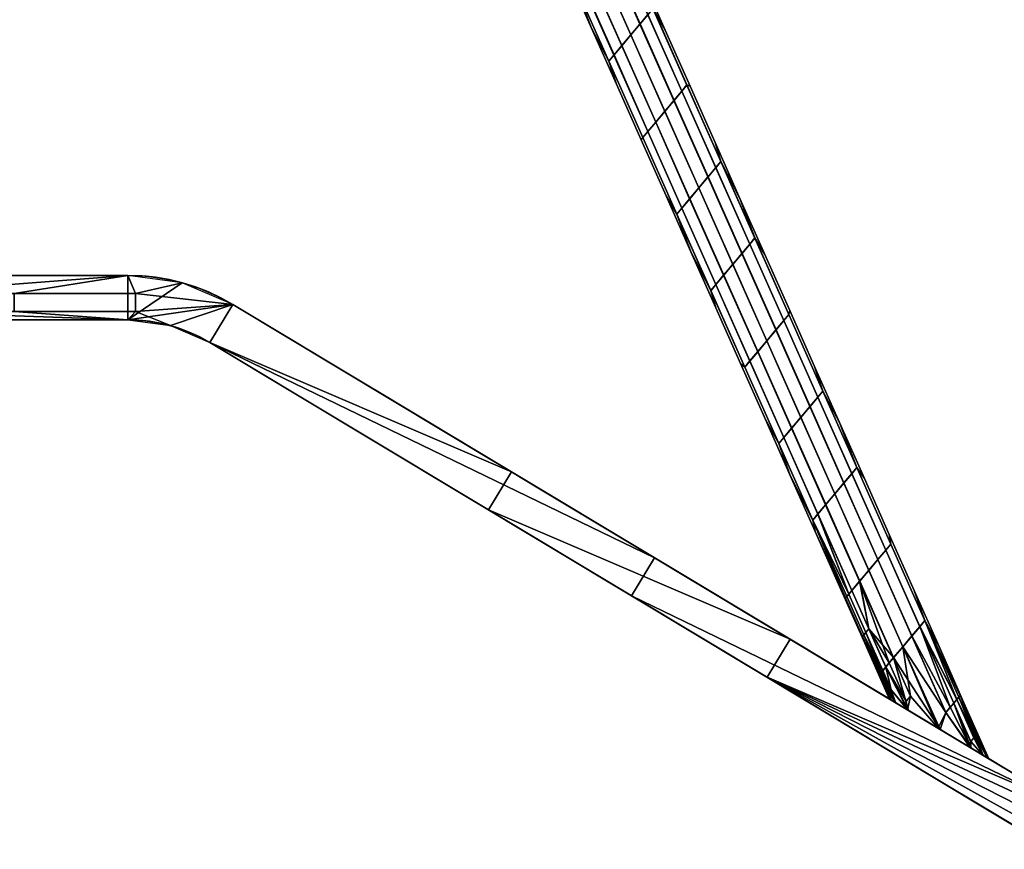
# Model space of a CAD drawing. Header units: centimetres. Extents: x 118 to 897, y -231 to 654.
# Tile 242 of 256: x 688 to 821, y -190 to -78. Entities that reach past the tile are written whole.
import ezdxf

# ---------------------------------------------------------------- set-up
doc = ezdxf.new("R2010")
doc.units = ezdxf.units.CM
doc.header["$MEASUREMENT"] = 0
doc.layers.add('Ben', color=254, linetype='Continuous')
doc.layers.add('IGES level 3', color=254, linetype='Continuous', true_color=0xcad1ee)

# ---------------------------------------------------------------- blocks, each defined once
blk = doc.blocks.new('A$C30CE010A')
at = {"layer": 'IGES level 3'}
mesh = blk.add_polyface(dxfattribs=at)
corners = [(-134.27, 103.32, 844.53), (-77.29, 103.32, 810.29), (-20.31, 103.32, 776.05), (-14.98, 103.32, 773.76), (-9.24, 103.32, 772.98), (88.5, 103.32, 772.98), (186.24, 103.32, 772.98), (283.97, 103.32, 772.98), (381.71, 103.32, 772.98), (387.46, 103.32, 773.76), (392.78, 103.32, 776.05), (449.76, 103.32, 810.29), (506.74, 103.32, 844.53), (509.83, 103.32, 839.38), (452.85, 103.32, 805.15), (395.87, 103.32, 770.91), (389.06, 103.32, 767.98), (381.71, 103.32, 766.98), (283.97, 103.32, 766.98), (186.24, 103.32, 766.98), (88.5, 103.32, 766.98), (-9.24, 103.32, 766.98), (-16.59, 103.32, 767.98), (-23.4, 103.32, 770.91), (-80.38, 103.32, 805.15), (-137.36, 103.32, 839.38), (-10.25, 103.32, 771.86), (22.5, 103.32, 771.86), (6.12, 103.32, 771.86), (382.72, 103.32, 771.86), (349.97, 103.32, 771.86), (366.35, 103.32, 771.86), (382.72, 103.32, 769.42), (349.97, 103.32, 769.42), (366.35, 103.32, 769.42), (22.5, 103.32, 769.42), (-10.25, 103.32, 769.42), (6.12, 103.32, 769.42)]
mesh.append_faces([[corners[k] for k in face] for face in [(27, 35, 37, 28), (28, 37, 36, 26), (29, 32, 34, 31), (31, 34, 33, 30), (21, 22, 36, 36), (23, 36, 22, 22), (35, 21, 37, 37), (36, 37, 21, 21), (3, 26, 23, 23), (27, 28, 4, 4), (5, 20, 35, 35), (28, 26, 4, 4), (23, 26, 36, 36), (20, 21, 35, 35), (33, 18, 7, 7), (16, 17, 32, 32), (17, 18, 33, 33), (19, 20, 5, 6), (33, 7, 30, 30), (15, 32, 29, 29), (16, 32, 15, 15), (17, 34, 32, 32), (17, 33, 34, 34), (18, 19, 6, 7), (35, 27, 5, 5), (27, 4, 5, 5), (26, 3, 4, 4), (1, 25, 0, 0), (23, 24, 2, 2), (25, 1, 24, 24), (24, 1, 2, 2), (2, 3, 23, 23), (8, 31, 30, 30), (9, 29, 8, 8), (31, 8, 29, 29), (15, 29, 9, 9), (7, 8, 30, 30), (14, 11, 13, 13), (12, 13, 11, 11), (10, 11, 14, 14), (15, 10, 14, 14), (15, 9, 10, 10)]])
mesh = blk.add_polyface(dxfattribs=at)
corners = [(-9.24, 68.32, 766.98), (-9.24, 103.32, 766.98), (186.24, 68.32, 766.98), (186.24, 103.32, 766.98), (381.71, 68.32, 766.98), (381.71, 103.32, 766.98)]
mesh.append_faces([[corners[k] for k in face] for face in [(3, 1, 0, 2), (5, 3, 2, 4)]])
mesh = blk.add_polyface(dxfattribs=at)
corners = [(-9.24, 68.32, 772.98), (-9.24, 103.32, 772.98), (186.24, 68.32, 772.98), (186.24, 103.32, 772.98), (381.71, 68.32, 772.98), (381.71, 103.32, 772.98)]
mesh.append_faces([[corners[k] for k in face] for face in [(3, 1, 0, 2), (5, 3, 2, 4)]])
mesh = blk.add_polyface(dxfattribs=at)
corners = [(381.71, 103.32, 766.98), (395.87, 103.32, 770.91), (383.59, 94.57, 767.05), (385.44, 94.57, 767.24), (387.28, 94.57, 767.55), (389.08, 94.57, 767.99), (390.85, 94.57, 768.55), (392.58, 94.57, 769.22), (394.25, 94.57, 770.01), (383.59, 85.82, 767.05), (385.44, 85.82, 767.24), (387.28, 85.82, 767.55), (389.08, 85.82, 767.99), (390.85, 85.82, 768.55), (392.58, 85.82, 769.22), (394.25, 85.82, 770.01), (383.59, 77.07, 767.05), (385.44, 77.07, 767.24), (387.28, 77.07, 767.55), (389.08, 77.07, 767.99), (390.85, 77.07, 768.55), (392.58, 77.07, 769.22), (394.25, 77.07, 770.01), (381.71, 68.32, 766.98), (395.87, 68.32, 770.91), (395.87, 74.16, 770.91), (395.87, 79.99, 770.91), (395.87, 85.82, 770.91), (395.87, 91.66, 770.91), (395.87, 97.49, 770.91), (393.69, 103.32, 769.73), (391.42, 103.32, 768.75), (389.06, 103.32, 767.98), (386.64, 103.32, 767.43), (384.19, 103.32, 767.09), (381.71, 97.49, 766.98), (381.71, 91.66, 766.98), (381.71, 85.82, 766.98), (381.71, 79.99, 766.98), (381.71, 74.16, 766.98), (384.19, 68.32, 767.09), (386.64, 68.32, 767.43), (389.06, 68.32, 767.98), (391.42, 68.32, 768.75), (393.69, 68.32, 769.73)]
mesh.append_faces([[corners[k] for k in face] for face in [(10, 3, 2, 9), (11, 4, 3, 10), (12, 5, 4, 11), (13, 6, 5, 12), (14, 7, 6, 13), (15, 8, 7, 14), (17, 10, 9, 16), (18, 11, 10, 17), (19, 12, 11, 18), (20, 13, 12, 19), (21, 14, 13, 20), (22, 15, 14, 21), (34, 0, 35, 35), (33, 34, 2, 3), (32, 33, 4, 5), (35, 2, 34, 34), (9, 2, 36, 37), (33, 3, 4, 4), (35, 36, 2, 2), (30, 31, 6, 7), (5, 6, 31, 32), (29, 1, 8, 8), (1, 30, 8, 8), (27, 28, 8, 15), (29, 8, 28, 28), (30, 7, 8, 8), (16, 9, 37, 38), (40, 17, 16, 16), (41, 18, 17, 17), (16, 38, 39, 39), (40, 39, 23, 23), (40, 41, 17, 17), (41, 42, 19, 18), (40, 16, 39, 39), (20, 19, 42, 43), (15, 22, 26, 27), (21, 20, 43, 43), (21, 44, 22, 22), (25, 22, 24, 24), (44, 24, 22, 22), (26, 22, 25, 25), (43, 44, 21, 21)]])
mesh = blk.add_polyface(dxfattribs=at)
corners = [(381.71, 103.32, 772.98), (392.78, 103.32, 776.05), (383.18, 96.32, 773.03), (384.63, 96.32, 773.18), (386.06, 96.32, 773.43), (387.47, 96.32, 773.77), (388.85, 96.32, 774.2), (390.2, 96.32, 774.73), (391.52, 96.32, 775.35), (383.18, 89.32, 773.03), (384.63, 89.32, 773.18), (386.06, 89.32, 773.43), (387.47, 89.32, 773.77), (388.85, 89.32, 774.2), (390.2, 89.32, 774.73), (391.52, 89.32, 775.35), (383.18, 82.32, 773.03), (384.63, 82.32, 773.18), (386.06, 82.32, 773.43), (387.47, 82.32, 773.77), (388.85, 82.32, 774.2), (390.2, 82.32, 774.73), (391.52, 82.32, 775.35), (383.18, 75.32, 773.03), (384.63, 75.32, 773.18), (386.06, 75.32, 773.43), (387.47, 75.32, 773.77), (388.85, 75.32, 774.2), (390.2, 75.32, 774.73), (391.52, 75.32, 775.35), (381.71, 68.32, 772.98), (384.03, 68.32, 773.11), (386.33, 68.32, 773.48), (388.57, 68.32, 774.11), (390.73, 68.32, 774.97), (392.78, 68.32, 776.05), (392.78, 73.32, 776.05), (392.78, 78.32, 776.05), (392.78, 83.32, 776.05), (392.78, 88.32, 776.05), (392.78, 93.32, 776.05), (392.78, 98.32, 776.05), (390.73, 103.32, 774.97), (388.57, 103.32, 774.11), (386.33, 103.32, 773.48), (384.03, 103.32, 773.11), (381.71, 98.32, 772.98), (381.71, 93.32, 772.98), (381.71, 88.32, 772.98), (381.71, 83.32, 772.98), (381.71, 78.32, 772.98), (381.71, 73.32, 772.98)]
mesh.append_faces([[corners[k] for k in face] for face in [(10, 3, 2, 9), (11, 4, 3, 10), (12, 5, 4, 11), (13, 6, 5, 12), (14, 7, 6, 13), (15, 8, 7, 14), (17, 10, 9, 16), (18, 11, 10, 17), (19, 12, 11, 18), (20, 13, 12, 19), (21, 14, 13, 20), (22, 15, 14, 21), (24, 17, 16, 23), (25, 18, 17, 24), (26, 19, 18, 25), (27, 20, 19, 26), (28, 21, 20, 27), (29, 22, 21, 28), (2, 0, 46, 46), (44, 45, 3, 4), (0, 2, 45, 45), (2, 3, 45, 45), (2, 46, 47, 47), (9, 47, 48, 48), (47, 9, 2, 2), (5, 44, 4, 4), (42, 43, 6, 7), (44, 5, 43, 43), (41, 1, 8, 8), (1, 42, 8, 8), (5, 6, 43, 43), (42, 7, 8, 8), (39, 40, 15, 15), (8, 15, 40, 40), (38, 39, 15, 22), (41, 8, 40, 40), (48, 49, 16, 9), (16, 49, 50, 50), (50, 23, 16, 16), (31, 24, 23, 23), (23, 50, 51, 51), (23, 30, 31, 31), (25, 24, 31, 32), (26, 25, 32, 32), (30, 23, 51, 51), (33, 27, 26, 26), (37, 38, 22, 22), (22, 29, 37, 37), (33, 34, 28, 27), (29, 28, 34, 34), (36, 29, 35, 35), (34, 35, 29, 29), (37, 29, 36, 36), (33, 26, 32, 32)]])
mesh = blk.add_polyface(dxfattribs=at)
corners = [(506.74, 103.32, 844.53), (392.78, 68.32, 776.05), (392.78, 103.32, 776.05), (449.76, 103.32, 810.29), (506.74, 100.36, 844.53), (504.95, 94.82, 843.45), (503.87, 89.04, 842.8), (503.5, 83.13, 842.58), (503.85, 77.4, 842.79), (504.87, 71.78, 843.4), (505.72, 68.32, 843.91), (449.25, 68.32, 809.98), (449.76, 85.82, 810.29), (449.76, 94.57, 810.29), (478.25, 85.82, 827.41), (478.25, 94.57, 827.41), (478.25, 98.95, 827.41), (492.5, 94.57, 835.97), (492.5, 98.95, 835.97), (492.5, 101.14, 835.97), (499.62, 98.95, 840.25), (499.62, 101.14, 840.25), (478.25, 90.2, 827.41), (492.5, 85.82, 835.97), (492.5, 90.2, 835.97), (449.76, 77.07, 810.29), (478.25, 77.07, 827.41), (478.25, 81.45, 827.41), (492.5, 77.07, 835.97), (492.5, 81.45, 835.97), (478.25, 72.7, 827.41), (492.5, 72.7, 835.97), (492.5, 70.51, 835.97), (499.62, 72.7, 840.25), (499.62, 70.51, 840.25)]
mesh.append_faces([[corners[k] for k in face] for face in [(19, 21, 20, 18), (16, 18, 17, 15), (15, 17, 24, 22), (22, 24, 23, 14), (22, 14, 12, 12), (13, 15, 22, 22), (12, 13, 22, 22), (27, 26, 25, 25), (12, 14, 27, 27), (25, 12, 27, 27), (14, 23, 29, 27), (27, 29, 28, 26), (26, 28, 31, 30), (31, 33, 34, 32), (9, 10, 34, 34), (32, 34, 10, 10), (9, 33, 8, 8), (33, 9, 34, 34), (33, 31, 28, 28), (31, 32, 30, 30), (8, 33, 28, 28), (32, 10, 11, 11), (29, 8, 28, 28), (17, 20, 5, 5), (4, 21, 0, 0), (20, 4, 5, 5), (24, 5, 6, 6), (8, 29, 7, 7), (20, 21, 4, 4), (7, 29, 23, 23), (7, 23, 6, 6), (19, 0, 21, 21), (25, 26, 30, 30), (6, 23, 24, 24), (25, 11, 1, 1), (1, 12, 25, 25), (12, 1, 2, 2), (30, 11, 25, 25), (11, 30, 32, 32), (18, 16, 19, 19), (20, 17, 18, 18), (3, 16, 13, 13), (15, 13, 16, 16), (13, 2, 3, 3), (2, 13, 12, 12), (19, 16, 3, 3), (0, 19, 3, 3), (5, 24, 17, 17)]])
mesh = blk.add_polyface(dxfattribs=at)
corners = [(509.83, 103.32, 839.38), (495.59, 72.7, 830.82), (495.59, 77.07, 830.82), (495.59, 94.57, 830.82), (495.59, 98.95, 830.82), (481.34, 72.7, 822.26), (481.34, 77.07, 822.26), (481.34, 81.45, 822.26), (481.34, 85.82, 822.26), (481.34, 90.2, 822.26), (481.34, 94.57, 822.26), (481.34, 98.95, 822.26), (467.1, 72.7, 813.71), (467.1, 77.07, 813.71), (467.1, 81.45, 813.71), (467.1, 85.82, 813.71), (467.1, 90.2, 813.71), (467.1, 94.57, 813.71), (467.1, 98.95, 813.71), (452.85, 72.7, 805.15), (452.85, 77.07, 805.15), (452.85, 81.45, 805.15), (452.85, 85.82, 805.15), (452.85, 90.2, 805.15), (452.85, 94.57, 805.15), (452.85, 98.95, 805.15), (438.61, 72.7, 796.59), (438.61, 77.07, 796.59), (438.61, 81.45, 796.59), (438.61, 85.82, 796.59), (438.61, 90.2, 796.59), (438.61, 94.57, 796.59), (438.61, 98.95, 796.59), (424.36, 72.7, 788.03), (424.36, 77.07, 788.03), (424.36, 81.45, 788.03), (424.36, 85.82, 788.03), (424.36, 90.2, 788.03), (424.36, 94.57, 788.03), (424.36, 98.95, 788.03), (410.12, 72.7, 779.47), (410.12, 77.07, 779.47), (410.12, 81.45, 779.47), (410.12, 85.82, 779.47), (410.12, 90.2, 779.47), (410.12, 94.57, 779.47), (410.12, 98.95, 779.47), (395.87, 68.32, 770.91), (395.87, 103.32, 770.91), (509.83, 100.36, 839.38), (508.04, 94.82, 838.31), (506.96, 89.04, 837.66), (506.59, 83.13, 837.44), (506.94, 77.4, 837.64), (507.96, 71.78, 838.26), (508.81, 68.32, 838.77), (498.54, 68.32, 832.6), (488.28, 68.32, 826.43), (478.01, 68.32, 820.26), (467.74, 68.32, 814.09), (457.47, 68.32, 807.92), (447.21, 68.32, 801.76), (436.94, 68.32, 795.59), (426.67, 68.32, 789.42), (416.41, 68.32, 783.25), (406.14, 68.32, 777.08), (395.87, 79.99, 770.91), (395.87, 91.66, 770.91), (406.23, 103.32, 777.13), (416.59, 103.32, 783.36), (426.95, 103.32, 789.58), (437.31, 103.32, 795.81), (447.67, 103.32, 802.03), (458.03, 103.32, 808.26), (468.39, 103.32, 814.48), (478.75, 103.32, 820.71), (489.11, 103.32, 826.93), (499.47, 103.32, 833.16), (495.59, 101.14, 830.82), (502.71, 98.95, 835.1), (502.71, 101.14, 835.1), (495.59, 70.51, 830.82), (502.71, 72.7, 835.1), (502.71, 70.51, 835.1), (484.61, 85.96, 824.23), (484.83, 84.72, 824.36), (485.41, 83.64, 824.71), (486.23, 82.79, 825.2), (487.18, 82.16, 825.77), (489.27, 81.45, 827.03), (491.44, 81.33, 828.33), (493.58, 81.74, 829.62), (495.59, 82.7, 830.83), (497.26, 84.33, 831.83), (497.81, 85.44, 832.16), (498.02, 86.68, 832.29), (497.8, 87.93, 832.15), (497.22, 89.01, 831.8), (496.4, 89.85, 831.32), (495.45, 90.48, 830.74), (493.36, 91.2, 829.49), (491.19, 91.32, 828.18), (489.05, 90.91, 826.9), (487.04, 89.94, 825.69), (485.37, 88.31, 824.69), (484.82, 87.21, 824.36), (481.34, 88.01, 822.26), (481.34, 86.92, 822.26), (481.34, 83.64, 822.26), (467.1, 88.01, 813.71), (474.22, 90.2, 817.98), (474.22, 85.82, 817.98), (474.22, 88.01, 817.98), (481.34, 84.73, 822.26), (467.1, 83.64, 813.71), (474.22, 81.45, 817.98), (474.22, 83.64, 817.98), (481.34, 82.54, 822.26), (484.9, 81.45, 824.4), (484.9, 82.54, 824.4), (481.34, 79.26, 822.26), (495.59, 79.26, 830.82), (488.46, 77.07, 826.54), (488.46, 79.26, 826.54), (502.71, 85.82, 835.1), (502.71, 83.64, 835.1), (499.15, 85.82, 832.96), (502.71, 84.73, 835.1), (499.15, 83.64, 832.96), (499.15, 84.73, 832.96), (502.71, 90.2, 835.1), (502.71, 88.01, 835.1), (499.15, 88.01, 832.96), (502.71, 86.92, 835.1), (499.15, 86.92, 832.96), (499.15, 90.2, 832.96), (502.71, 89.1, 835.1), (499.15, 89.1, 832.96), (495.59, 92.39, 830.82), (502.71, 94.57, 835.1), (502.71, 92.39, 835.1), (481.34, 92.39, 822.26), (488.46, 94.57, 826.54), (488.46, 92.39, 826.54), (492.02, 92.39, 828.68), (481.34, 89.1, 822.26), (484.9, 90.2, 824.4), (484.9, 89.1, 824.4)]
mesh.append_faces([[corners[k] for k in face] for face in [(1, 82, 83, 81), (126, 124, 127, 129), (129, 127, 125, 128), (135, 130, 136, 137), (137, 136, 131, 132), (132, 131, 133, 134), (134, 133, 124, 126), (3, 139, 140, 138), (78, 80, 79, 4), (122, 2, 1, 1), (5, 6, 122, 122), (1, 5, 122, 122), (123, 121, 2, 122), (120, 123, 122, 6), (119, 117, 108, 108), (117, 119, 118, 7), (9, 146, 147, 145), (10, 142, 143, 141), (144, 143, 142, 142), (3, 138, 144, 144), (142, 3, 144, 144), (142, 10, 11, 11), (4, 3, 142, 142), (11, 4, 142, 142), (13, 6, 5, 12), (115, 7, 120, 120), (120, 6, 13, 13), (13, 14, 115, 115), (115, 120, 13, 13), (15, 111, 116, 114), (113, 108, 116, 116), (111, 8, 113, 113), (116, 111, 113, 113), (117, 7, 115, 115), (116, 108, 117, 117), (115, 116, 117, 117), (114, 116, 115, 14), (16, 110, 112, 109), (145, 106, 112, 112), (110, 9, 145, 145), (112, 110, 145, 145), (107, 8, 111, 111), (112, 106, 107, 107), (111, 112, 107, 107), (109, 112, 111, 15), (141, 9, 110, 110), (110, 16, 17, 17), (17, 10, 141, 141), (141, 110, 17, 17), (18, 11, 10, 17), (20, 13, 12, 19), (21, 14, 13, 20), (114, 14, 21, 21), (22, 15, 114, 114), (21, 22, 114, 114), (109, 15, 22, 22), (23, 16, 109, 109), (22, 23, 109, 109), (24, 17, 16, 23), (25, 18, 17, 24), (27, 20, 19, 26), (28, 21, 20, 27), (29, 22, 21, 28), (30, 23, 22, 29), (31, 24, 23, 30), (32, 25, 24, 31), (34, 27, 26, 33), (35, 28, 27, 34), (36, 29, 28, 35), (37, 30, 29, 36), (38, 31, 30, 37), (39, 32, 31, 38), (41, 34, 33, 40), (42, 35, 34, 41), (43, 36, 35, 42), (44, 37, 36, 43), (45, 38, 37, 44), (46, 39, 38, 45), (83, 54, 55, 55), (82, 53, 54, 54), (92, 125, 52, 52), (82, 2, 53, 53), (127, 52, 125, 125), (92, 128, 125, 125), (53, 121, 52, 52), (83, 82, 54, 54), (83, 55, 56, 56), (52, 127, 124, 124), (51, 52, 124, 124), (93, 129, 128, 128), (95, 134, 126, 126), (126, 129, 94, 94), (133, 51, 124, 124), (57, 81, 56, 56), (81, 5, 1, 1), (82, 1, 2, 2), (90, 121, 123, 123), (118, 89, 123, 123), (2, 121, 53, 53), (52, 121, 92, 92), (92, 93, 128, 128), (94, 95, 126, 126), (93, 94, 129, 129), (123, 89, 90, 90), (118, 88, 89, 89), (121, 90, 91, 91), (91, 92, 121, 121), (81, 57, 5, 5), (81, 83, 56, 56), (96, 134, 95, 95), (136, 51, 131, 131), (133, 131, 51, 51), (130, 51, 136, 136), (97, 137, 132, 132), (51, 130, 140, 140), (130, 135, 140, 140), (50, 51, 140, 140), (80, 0, 49, 49), (50, 79, 49, 49), (50, 139, 79, 79), (0, 80, 77, 77), (80, 78, 77, 77), (79, 139, 3, 4), (49, 79, 80, 80), (139, 50, 140, 140), (137, 97, 98, 98), (96, 97, 132, 132), (135, 137, 98, 98), (135, 98, 99, 99), (138, 135, 99, 99), (100, 138, 99, 99), (11, 76, 78, 78), (143, 144, 101, 101), (100, 144, 138, 138), (78, 4, 11, 11), (143, 101, 102, 102), (144, 100, 101, 101), (77, 78, 76, 76), (146, 143, 102, 102), (140, 135, 138, 138), (132, 134, 96, 96), (118, 123, 120, 120), (118, 119, 88, 88), (7, 118, 120, 120), (58, 59, 12, 5), (59, 60, 19, 12), (58, 5, 57, 57), (86, 87, 119, 119), (119, 87, 88, 88), (108, 86, 119, 119), (113, 85, 108, 108), (86, 108, 85, 85), (85, 113, 8, 8), (84, 85, 8, 8), (19, 60, 61, 61), (26, 61, 62, 62), (33, 63, 64, 64), (40, 65, 47, 47), (40, 64, 65, 65), (62, 63, 33, 26), (61, 26, 19, 19), (64, 40, 33, 33), (42, 41, 66, 66), (40, 66, 41, 41), (66, 43, 42, 42), (66, 67, 44, 43), (66, 40, 47, 47), (145, 147, 104, 104), (105, 106, 104, 104), (103, 104, 147, 147), (105, 107, 106, 106), (107, 84, 8, 8), (106, 145, 104, 104), (107, 105, 84, 84), (103, 147, 146, 146), (141, 146, 9, 9), (143, 146, 141, 141), (11, 18, 74, 75), (11, 75, 76, 76), (102, 103, 146, 146), (18, 25, 73, 74), (25, 32, 71, 72), (45, 44, 67, 67), (46, 45, 67, 67), (32, 39, 70, 71), (72, 73, 25, 25), (68, 69, 46, 46), (39, 69, 70, 70), (46, 48, 68, 68), (48, 46, 67, 67), (69, 39, 46, 46)]])
mesh = blk.add_polyface(dxfattribs=at)
corners = [(484.08, 88.85, 804.11), (484.77, 87.23, 803.29), (480.18, 86.76, 792.95), (479.49, 88.38, 793.78), (483.03, 89.96, 805.37), (478.44, 89.48, 795.04), (481.8, 90.34, 806.84), (477.2, 89.86, 796.5), (486.39, 90.81, 817.18), (487.62, 90.43, 815.71), (480.56, 89.95, 808.31), (475.97, 89.47, 797.98), (485.15, 90.42, 818.65), (481.8, 89.08, 814.73), (484.1, 89.32, 819.9), (484.57, 89.94, 819.34), (479.51, 88.84, 809.56), (474.23, 86.72, 800.05), (478.82, 87.2, 810.39), (479.09, 88.03, 810.06), (483.53, 88.09, 820.58), (483.68, 88.51, 820.4), (481.39, 88.27, 815.23), (481.11, 87.44, 815.56), (483.41, 87.67, 820.73), (484.68, 88.21, 823.17), (484.83, 88.62, 822.98), (484.56, 87.79, 823.31), (483.3, 87.17, 820.86), (480.93, 86.45, 815.77), (483.23, 86.69, 820.94), (478.64, 86.21, 810.61), (484.44, 87.29, 823.44), (484.37, 86.8, 823.53), (484.34, 86.35, 823.57), (483.19, 86.23, 820.99), (484.57, 85.29, 802), (481.21, 84.94, 794.43), (477.84, 84.6, 786.86), (475.59, 86.28, 782.62), (486.87, 90.17, 824.5), (487.04, 89.94, 825.69), (485.37, 88.31, 824.69), (484.82, 87.21, 824.36), (477.9, 85.27, 809.12), (481.26, 85.61, 816.67), (484.61, 85.96, 824.23)]
mesh.append_faces([[corners[k] for k in face] for face in [(0, 1, 2, 3), (4, 0, 3, 5), (6, 4, 5, 7), (8, 9, 4, 6), (10, 6, 7, 11), (12, 8, 6, 10), (13, 14, 15, 15), (15, 12, 10, 10), (10, 16, 13, 13), (13, 15, 10, 10), (17, 18, 19, 19), (20, 21, 22, 22), (23, 24, 20, 20), (22, 23, 20, 20), (21, 14, 13, 22), (22, 13, 16, 19), (23, 22, 19, 18), (25, 26, 21, 20), (27, 25, 20, 24), (28, 24, 23, 23), (29, 30, 28, 28), (23, 29, 28, 28), (29, 23, 18, 31), (32, 27, 24, 28), (33, 32, 28, 30), (34, 33, 30, 35), (36, 37, 2, 1), (38, 2, 37, 37), (39, 2, 38, 38), (14, 40, 15, 15), (26, 14, 21, 21), (41, 26, 42, 42), (27, 42, 25, 25), (26, 25, 42, 42), (43, 42, 27, 27), (29, 31, 44, 45), (35, 30, 29, 29), (43, 32, 33, 33), (34, 43, 33, 33), (27, 32, 43, 43), (29, 45, 35, 35), (34, 35, 46, 46), (45, 46, 35, 35), (43, 34, 46, 46)]])
mesh = blk.add_polyface(dxfattribs=at)
corners = [(497.59, 87.53, 831.49), (496.44, 87.42, 828.91), (496.37, 87.91, 828.99), (497.63, 87.07, 831.44), (496.48, 86.95, 828.86), (494.14, 87.18, 823.74), (493.96, 88.18, 823.96), (496.25, 88.42, 829.13), (488.68, 89.33, 814.45), (489.36, 87.71, 813.63), (484.77, 87.23, 803.29), (484.08, 88.85, 804.11), (493.68, 89, 824.29), (493.27, 89.81, 824.78), (496.13, 88.83, 829.28), (495.98, 89.24, 829.46), (495.56, 90.04, 829.95), (487.62, 90.43, 815.71), (483.03, 89.96, 805.37), (492.21, 90.91, 826.04), (486.87, 90.17, 824.5), (487.44, 90.66, 823.82), (485.15, 90.42, 818.65), (484.57, 89.94, 819.34), (487.93, 85.64, 809.57), (484.57, 85.29, 802), (491.29, 85.99, 817.14), (494.66, 86.34, 824.72), (498.02, 86.68, 832.29), (497.8, 87.93, 832.15), (497.22, 89.01, 831.8), (486.39, 90.81, 817.18), (495.45, 90.48, 830.74), (491.19, 91.32, 828.18), (487.04, 89.94, 825.69), (484.1, 89.32, 819.9), (484.83, 88.62, 822.98)]
mesh.append_faces([[corners[k] for k in face] for face in [(0, 1, 2, 2), (0, 3, 4, 1), (2, 1, 5, 5), (6, 7, 2, 2), (5, 6, 2, 2), (8, 9, 10, 11), (12, 6, 9, 9), (8, 13, 12, 12), (9, 8, 12, 12), (14, 7, 6, 6), (12, 15, 14, 14), (6, 12, 14, 14), (16, 15, 12, 13), (17, 8, 11, 18), (19, 13, 8, 17), (20, 21, 22, 23), (24, 25, 10, 9), (9, 5, 26, 26), (5, 27, 26, 26), (9, 26, 24, 24), (1, 4, 5, 5), (27, 4, 28, 28), (3, 29, 28, 28), (4, 3, 28, 28), (0, 29, 3, 3), (5, 4, 27, 27), (9, 6, 5, 5), (29, 2, 7, 7), (29, 7, 30, 30), (14, 30, 7, 7), (15, 30, 14, 14), (29, 0, 2, 2), (17, 31, 19, 19), (32, 13, 19, 19), (30, 16, 32, 32), (13, 32, 16, 16), (15, 16, 30, 30), (32, 19, 33, 33), (31, 21, 33, 33), (33, 21, 34, 34), (20, 34, 21, 21), (20, 35, 34, 34), (22, 21, 31, 31), (35, 36, 34, 34), (19, 31, 33, 33)]])
mesh = blk.add_polyface(dxfattribs=at)
corners = [(461.13, 86.48, 752.43), (461.82, 84.86, 751.61), (457.23, 84.38, 741.27), (456.54, 86, 742.1), (465.72, 86.95, 762.77), (466.41, 85.33, 761.95), (470.31, 87.43, 773.1), (471, 85.81, 772.28), (474.9, 87.9, 783.44), (475.59, 86.28, 782.62), (479.49, 88.38, 793.78), (480.18, 86.76, 792.95), (460.07, 87.58, 753.69), (455.48, 87.11, 743.36), (464.66, 88.06, 764.03), (469.25, 88.53, 774.36), (473.84, 89.01, 784.7), (478.44, 89.48, 795.04), (463.43, 88.44, 765.5), (458.84, 87.96, 755.16), (468.02, 88.91, 775.83), (472.61, 89.39, 786.17), (477.2, 89.86, 796.5), (462.19, 88.05, 766.97), (457.6, 87.57, 756.63), (466.79, 88.52, 777.31), (471.38, 89, 787.64), (475.97, 89.47, 797.98), (461.15, 86.94, 768.22), (456.55, 86.47, 757.88), (465.74, 87.42, 778.56), (470.33, 87.89, 788.89), (474.92, 88.37, 799.23), (479.51, 88.84, 809.56), (480.56, 89.95, 808.31), (460.45, 85.3, 769.05), (455.86, 84.82, 758.71), (465.04, 85.77, 779.38), (469.63, 86.25, 789.72), (474.23, 86.72, 800.05), (479.09, 88.03, 810.06), (461.03, 82.86, 749.01), (464.39, 83.2, 756.58), (467.76, 83.55, 764.15), (474.48, 84.25, 779.29), (471.12, 83.9, 771.72), (477.84, 84.6, 786.86), (457.67, 82.51, 741.44), (457.77, 83.18, 763.79), (461.12, 83.53, 771.35), (464.48, 83.88, 778.9), (471.19, 84.57, 794.01), (474.54, 84.92, 801.57), (478.64, 86.21, 810.61), (478.82, 87.2, 810.39), (467.83, 84.22, 786.46), (477.9, 85.27, 809.12)]
mesh.append_faces([[corners[k] for k in face] for face in [(0, 1, 2, 3), (4, 5, 1, 0), (6, 7, 5, 4), (8, 9, 7, 6), (10, 11, 9, 8), (12, 0, 3, 13), (14, 4, 0, 12), (15, 6, 4, 14), (16, 8, 6, 15), (17, 10, 8, 16), (18, 14, 12, 19), (20, 15, 14, 18), (21, 16, 15, 20), (22, 17, 16, 21), (23, 18, 19, 24), (25, 20, 18, 23), (26, 21, 20, 25), (27, 22, 21, 26), (28, 23, 24, 29), (30, 25, 23, 28), (31, 26, 25, 30), (32, 27, 26, 31), (33, 34, 27, 32), (35, 28, 29, 36), (37, 30, 28, 35), (38, 31, 30, 37), (39, 32, 31, 38), (40, 33, 32, 32), (32, 39, 40, 40), (41, 1, 42, 42), (42, 5, 43, 43), (44, 45, 7, 9), (44, 9, 46, 46), (45, 43, 5, 7), (41, 47, 2, 1), (1, 5, 42, 42), (35, 36, 48, 49), (37, 35, 49, 50), (39, 38, 51, 52), (53, 54, 39, 39), (38, 37, 50, 55), (55, 51, 38, 38), (52, 56, 53, 53), (53, 39, 52, 52)]])
mesh = blk.add_polyface(dxfattribs=at)
corners = [(438.17, 84.1, 700.75), (438.86, 82.48, 699.93), (434.27, 82.01, 689.59), (433.58, 83.63, 690.42), (442.77, 84.58, 711.09), (443.46, 82.96, 710.27), (447.36, 85.05, 721.42), (448.05, 83.43, 720.6), (451.95, 85.53, 731.76), (452.64, 83.91, 730.94), (456.54, 86, 742.1), (457.23, 84.38, 741.27), (441.71, 85.68, 712.35), (437.12, 85.21, 702.01), (446.3, 86.16, 722.68), (450.89, 86.63, 733.02), (455.48, 87.11, 743.36), (440.48, 86.06, 713.82), (435.89, 85.59, 703.48), (445.07, 86.54, 724.15), (449.66, 87.01, 734.49), (454.25, 87.49, 744.82), (458.84, 87.96, 755.16), (460.07, 87.58, 753.69), (439.24, 85.67, 715.29), (434.65, 85.2, 704.95), (443.83, 86.15, 725.63), (448.42, 86.62, 735.96), (453.01, 87.1, 746.3), (457.6, 87.57, 756.63), (438.19, 84.57, 716.54), (433.6, 84.09, 706.2), (442.78, 85.04, 726.88), (447.37, 85.52, 737.21), (451.96, 85.99, 747.55), (456.55, 86.47, 757.88), (442.09, 83.4, 727.7), (437.5, 82.92, 717.37), (446.68, 83.87, 738.04), (451.27, 84.35, 748.37), (455.86, 84.82, 758.71), (437.49, 80.42, 696.02), (434.13, 80.07, 688.44), (440.86, 80.77, 703.59), (444.22, 81.11, 711.16), (447.58, 81.46, 718.73), (450.94, 81.81, 726.3), (454.31, 82.16, 733.87), (457.67, 82.51, 741.44), (432.91, 82.44, 707.03), (434.28, 80.75, 710.91), (437.63, 81.1, 718.46), (440.99, 81.45, 726.02), (447.7, 82.14, 741.13), (451.06, 82.49, 748.68), (444.34, 81.79, 733.57), (454.41, 82.84, 756.24), (457.77, 83.18, 763.79)]
mesh.append_faces([[corners[k] for k in face] for face in [(0, 1, 2, 3), (4, 5, 1, 0), (6, 7, 5, 4), (8, 9, 7, 6), (10, 11, 9, 8), (12, 4, 0, 13), (14, 6, 4, 12), (15, 8, 6, 14), (16, 10, 8, 15), (17, 12, 13, 18), (19, 14, 12, 17), (20, 15, 14, 19), (21, 16, 15, 20), (22, 23, 16, 21), (24, 17, 18, 25), (26, 19, 17, 24), (27, 20, 19, 26), (28, 21, 20, 27), (29, 22, 21, 28), (30, 24, 25, 31), (32, 26, 24, 30), (33, 27, 26, 32), (34, 28, 27, 33), (35, 29, 28, 34), (36, 32, 30, 37), (38, 33, 32, 36), (39, 34, 33, 38), (40, 35, 34, 39), (41, 42, 2, 1), (43, 5, 44, 44), (45, 44, 5, 7), (46, 9, 47, 47), (48, 47, 9, 11), (7, 46, 45, 45), (1, 43, 41, 41), (7, 9, 46, 46), (1, 5, 43, 43), (37, 49, 50, 51), (36, 37, 51, 52), (39, 38, 53, 54), (38, 36, 52, 55), (40, 39, 54, 56), (55, 53, 38, 38), (56, 57, 40, 40)]])
mesh = blk.add_polyface(dxfattribs=at)
corners = [(488.68, 82.31, 814.44), (487.63, 81.2, 815.69), (483.04, 80.73, 805.35), (484.09, 81.83, 804.1), (492.8, 82.16, 825.34), (492.22, 81.68, 826.03), (493.27, 82.78, 824.78), (489.37, 83.95, 813.61), (484.78, 83.48, 803.28), (493.69, 83.6, 824.28), (493.97, 84.43, 823.95), (495.99, 83.83, 829.45), (495.57, 83.02, 829.94), (496.14, 84.25, 829.26), (496.26, 84.67, 829.12), (497.63, 86.22, 831.44), (497.59, 85.77, 831.49), (496.44, 85.65, 828.9), (496.48, 86.11, 828.86), (496.37, 85.17, 828.99), (494.15, 85.42, 823.73), (491.44, 81.33, 828.33), (485.16, 81.19, 818.63), (486.4, 80.81, 817.16), (487.18, 82.16, 825.77), (485.41, 83.64, 824.71), (484.84, 83.22, 822.97), (484.57, 85.29, 802), (487.93, 85.64, 809.57), (495.59, 82.7, 830.83), (497.26, 84.33, 831.83), (497.81, 85.44, 832.16), (494.66, 86.34, 824.72), (498.02, 86.68, 832.29), (491.29, 85.99, 817.14)]
mesh.append_faces([[corners[k] for k in face] for face in [(0, 1, 2, 3), (4, 5, 1, 1), (0, 6, 4, 4), (1, 0, 4, 4), (7, 0, 3, 8), (9, 6, 0, 0), (7, 10, 9, 9), (0, 7, 9, 9), (11, 12, 6, 9), (13, 11, 9, 9), (10, 14, 13, 13), (9, 10, 13, 13), (15, 16, 17, 18), (19, 17, 16, 16), (19, 14, 10, 10), (20, 17, 19, 19), (10, 20, 19, 19), (21, 22, 23, 23), (21, 24, 22, 22), (25, 26, 24, 24), (5, 21, 23, 23), (7, 8, 27, 28), (29, 5, 4, 4), (29, 4, 6, 6), (12, 30, 29, 29), (6, 12, 29, 29), (11, 30, 12, 12), (21, 5, 29, 29), (14, 31, 30, 30), (13, 14, 30, 30), (19, 31, 14, 14), (7, 20, 10, 10), (11, 13, 30, 30), (23, 1, 5, 5), (17, 20, 18, 18), (32, 18, 20, 20), (15, 31, 16, 16), (16, 31, 19, 19), (33, 31, 15, 15), (15, 18, 33, 33), (28, 34, 7, 7), (20, 34, 32, 32), (18, 32, 33, 33), (7, 34, 20, 20)]])
mesh = blk.add_polyface(dxfattribs=at)
corners = [(461.15, 79.92, 768.21), (460.46, 81.54, 769.03), (455.87, 81.07, 758.7), (456.56, 79.44, 757.88), (465.74, 80.4, 778.55), (465.05, 82.02, 779.37), (470.33, 80.87, 788.88), (469.64, 82.49, 789.71), (474.92, 81.35, 799.22), (474.24, 82.97, 800.04), (479.1, 82.62, 810.05), (478.83, 83.44, 810.38), (462.21, 78.82, 766.95), (457.62, 78.34, 756.62), (466.8, 79.29, 777.29), (471.39, 79.77, 787.62), (475.98, 80.24, 797.96), (463.44, 78.44, 765.48), (458.85, 77.96, 755.15), (468.03, 78.91, 775.82), (472.62, 79.39, 786.16), (477.21, 79.86, 796.49), (460.09, 78.35, 753.67), (454.26, 77.49, 744.81), (455.5, 77.87, 743.34), (464.68, 78.82, 764.01), (469.27, 79.3, 774.35), (473.86, 79.78, 784.68), (478.45, 80.25, 795.02), (461.14, 79.45, 752.42), (456.55, 78.98, 742.09), (465.73, 79.93, 762.76), (470.32, 80.41, 773.1), (474.91, 80.88, 783.43), (479.5, 81.36, 793.77), (461.83, 81.1, 751.6), (457.24, 80.63, 741.26), (466.42, 81.58, 761.93), (471.01, 82.05, 772.27), (475.6, 82.53, 782.61), (480.19, 83, 792.94), (464.48, 83.88, 778.9), (461.12, 83.53, 771.35), (467.83, 84.22, 786.46), (457.77, 83.18, 763.79), (471.19, 84.57, 794.01), (474.54, 84.92, 801.57), (478.64, 84.45, 810.6), (477.9, 85.27, 809.12), (457.67, 82.51, 741.44), (461.03, 82.86, 749.01), (467.76, 83.55, 764.15), (471.12, 83.9, 771.72), (474.48, 84.25, 779.29), (464.39, 83.2, 756.58), (477.84, 84.6, 786.86)]
mesh.append_faces([[corners[k] for k in face] for face in [(0, 1, 2, 3), (4, 5, 1, 0), (6, 7, 5, 4), (8, 9, 7, 6), (10, 11, 9, 9), (9, 8, 10, 10), (12, 0, 3, 13), (14, 4, 0, 12), (15, 6, 4, 14), (16, 8, 6, 15), (17, 12, 13, 18), (19, 14, 12, 17), (20, 15, 14, 19), (21, 16, 15, 20), (22, 18, 23, 24), (25, 17, 18, 22), (26, 19, 17, 25), (27, 20, 19, 26), (28, 21, 20, 27), (29, 22, 24, 30), (31, 25, 22, 29), (32, 26, 25, 31), (33, 27, 26, 32), (34, 28, 27, 33), (35, 29, 30, 36), (37, 31, 29, 35), (38, 32, 31, 37), (39, 33, 32, 38), (40, 34, 33, 39), (41, 42, 1, 5), (43, 41, 5, 7), (1, 42, 44, 44), (45, 9, 46, 46), (9, 47, 46, 46), (48, 46, 47, 47), (43, 7, 45, 45), (7, 9, 45, 45), (2, 1, 44, 44), (35, 36, 49, 50), (38, 37, 51, 52), (39, 38, 52, 53), (37, 35, 50, 54), (54, 51, 37, 37), (53, 55, 39, 39)]])
mesh = blk.add_polyface(dxfattribs=at)
corners = [(483.3, 84.43, 820.85), (483.23, 84.92, 820.94), (480.93, 84.69, 815.77), (481.12, 83.68, 815.55), (483.42, 83.92, 820.71), (478.64, 84.45, 810.6), (478.83, 83.44, 810.38), (484.38, 85.04, 823.52), (484.34, 85.5, 823.57), (483.19, 85.38, 820.99), (484.45, 84.55, 823.44), (484.56, 84.04, 823.3), (474.92, 81.35, 799.22), (479.52, 81.82, 809.56), (479.1, 82.62, 810.05), (484.11, 82.3, 819.89), (483.69, 83.1, 820.39), (481.4, 82.86, 815.22), (481.81, 82.06, 814.72), (483.54, 83.51, 820.57), (484.69, 83.63, 823.15), (484.84, 83.22, 822.97), (480.57, 80.72, 808.3), (475.98, 80.24, 797.96), (485.16, 81.19, 818.63), (481.8, 80.34, 806.83), (477.21, 79.86, 796.49), (486.4, 80.81, 817.16), (483.04, 80.73, 805.35), (478.45, 80.25, 795.02), (487.63, 81.2, 815.69), (484.09, 81.83, 804.1), (479.5, 81.36, 793.77), (484.78, 83.48, 803.28), (480.19, 83, 792.94), (481.26, 85.61, 816.67), (477.9, 85.27, 809.12), (484.61, 85.96, 824.23), (484.83, 84.72, 824.36), (474.24, 82.97, 800.04), (485.41, 83.64, 824.71), (487.18, 82.16, 825.77), (481.21, 84.94, 794.43), (484.57, 85.29, 802), (475.6, 82.53, 782.61), (477.84, 84.6, 786.86)]
mesh.append_faces([[corners[k] for k in face] for face in [(0, 1, 2, 2), (3, 4, 0, 0), (2, 3, 0, 0), (3, 2, 5, 6), (7, 8, 9, 1), (10, 7, 1, 0), (11, 10, 0, 4), (12, 13, 14, 14), (15, 16, 17, 18), (19, 4, 3, 3), (17, 16, 19, 19), (3, 17, 19, 19), (17, 3, 6, 14), (18, 17, 14, 13), (20, 11, 4, 19), (21, 20, 19, 16), (22, 13, 12, 23), (18, 13, 22, 22), (24, 15, 18, 18), (22, 24, 18, 18), (25, 22, 23, 26), (27, 24, 22, 25), (28, 25, 26, 29), (30, 27, 25, 28), (31, 28, 29, 32), (33, 31, 32, 34), (35, 36, 5, 2), (9, 37, 35, 35), (9, 35, 2, 2), (1, 9, 2, 2), (38, 37, 8, 8), (37, 9, 8, 8), (7, 38, 8, 8), (39, 6, 5, 5), (38, 10, 11, 11), (38, 11, 40, 40), (20, 40, 11, 11), (20, 21, 40, 40), (10, 38, 7, 7), (41, 15, 24, 24), (21, 15, 41, 41), (16, 15, 21, 21), (33, 34, 42, 43), (34, 44, 45, 42)]])
mesh = blk.add_polyface(dxfattribs=at)
corners = [(438.2, 77.54, 716.53), (437.51, 79.16, 717.35), (432.92, 78.69, 707.02), (433.61, 77.07, 706.2), (442.79, 78.02, 726.87), (442.1, 79.64, 727.69), (447.38, 78.49, 737.2), (446.69, 80.12, 738.03), (451.97, 78.97, 747.54), (451.28, 80.59, 748.36), (456.56, 79.44, 757.88), (455.87, 81.07, 758.7), (439.25, 76.44, 715.27), (434.66, 75.96, 704.94), (443.85, 76.91, 725.61), (448.44, 77.39, 735.94), (453.03, 77.86, 746.28), (457.62, 78.34, 756.62), (440.49, 76.06, 713.8), (435.9, 75.59, 703.47), (445.08, 76.54, 724.14), (449.67, 77.01, 734.48), (454.26, 77.49, 744.81), (458.85, 77.96, 755.15), (441.72, 76.45, 712.33), (437.13, 75.97, 701.99), (446.31, 76.92, 722.67), (450.9, 77.4, 733), (455.5, 77.87, 743.34), (442.77, 77.55, 711.08), (438.18, 77.08, 700.74), (447.36, 78.03, 721.42), (451.95, 78.5, 731.75), (456.55, 78.98, 742.09), (438.87, 78.73, 699.92), (433.59, 76.6, 690.41), (434.28, 78.25, 689.58), (443.46, 79.2, 710.25), (448.06, 79.68, 720.59), (452.65, 80.15, 730.93), (457.24, 80.63, 741.26), (437.63, 81.1, 718.46), (434.28, 80.75, 710.91), (440.99, 81.45, 726.02), (444.34, 81.79, 733.57), (447.7, 82.14, 741.13), (454.41, 82.84, 756.24), (451.06, 82.49, 748.68), (457.77, 83.18, 763.79), (434.13, 80.07, 688.44), (437.49, 80.42, 696.02), (440.86, 80.77, 703.59), (447.58, 81.46, 718.73), (450.94, 81.81, 726.3), (454.31, 82.16, 733.87), (457.67, 82.51, 741.44), (444.22, 81.11, 711.16)]
mesh.append_faces([[corners[k] for k in face] for face in [(0, 1, 2, 3), (4, 5, 1, 0), (6, 7, 5, 4), (8, 9, 7, 6), (10, 11, 9, 8), (12, 0, 3, 13), (14, 4, 0, 12), (15, 6, 4, 14), (16, 8, 6, 15), (17, 10, 8, 16), (18, 12, 13, 19), (20, 14, 12, 18), (21, 15, 14, 20), (22, 16, 15, 21), (23, 17, 16, 22), (24, 18, 19, 25), (26, 20, 18, 24), (27, 21, 20, 26), (28, 22, 21, 27), (29, 24, 25, 30), (31, 26, 24, 29), (32, 27, 26, 31), (33, 28, 27, 32), (34, 30, 35, 36), (37, 29, 30, 34), (38, 31, 29, 37), (39, 32, 31, 38), (40, 33, 32, 39), (41, 42, 2, 1), (43, 5, 44, 44), (44, 7, 45, 45), (43, 41, 1, 5), (46, 47, 9, 11), (46, 11, 48, 48), (47, 45, 7, 9), (5, 7, 44, 44), (34, 36, 49, 50), (51, 34, 50, 50), (39, 38, 52, 53), (40, 39, 54, 55), (38, 37, 56, 52), (53, 54, 39, 39), (51, 56, 37, 37), (51, 37, 34, 34)]])
mesh = blk.add_polyface(dxfattribs=at)
corners = [(395.87, 68.32, 770.91), (389.06, 68.32, 767.98), (381.71, 68.32, 766.98), (332.84, 68.32, 766.98), (283.97, 68.32, 766.98), (235.1, 68.32, 766.98), (186.24, 68.32, 766.98), (137.37, 68.32, 766.98), (88.5, 68.32, 766.98), (39.63, 68.32, 766.98), (-9.24, 68.32, 766.98), (-16.59, 68.32, 767.98), (-23.4, 68.32, 770.91), (-61.05, 68.32, 793.53), (-98.69, 68.32, 816.15), (-136.34, 68.32, 838.77), (-135.06, 68.32, 839.69), (-134.07, 68.32, 840.91), (-133.46, 68.32, 842.35), (-133.25, 68.32, 843.91), (-95.6, 68.32, 821.29), (-57.96, 68.32, 798.67), (-20.31, 68.32, 776.05), (-14.98, 68.32, 773.76), (-9.24, 68.32, 772.98), (39.63, 68.32, 772.98), (88.5, 68.32, 772.98), (137.37, 68.32, 772.98), (186.24, 68.32, 772.98), (235.1, 68.32, 772.98), (283.97, 68.32, 772.98), (332.84, 68.32, 772.98), (381.71, 68.32, 772.98), (387.46, 68.32, 773.76), (392.78, 68.32, 776.05), (430.43, 68.32, 798.67), (468.07, 68.32, 821.29), (505.72, 68.32, 843.91), (505.93, 68.32, 842.35), (506.55, 68.32, 840.91), (507.53, 68.32, 839.69), (508.81, 68.32, 838.77), (471.16, 68.32, 816.15), (433.52, 68.32, 793.53)]
mesh.append_faces([[corners[k] for k in face] for face in [(24, 9, 10, 10), (8, 9, 25, 26), (7, 8, 26, 27), (10, 11, 24, 24), (9, 24, 25, 25), (23, 24, 12, 12), (27, 28, 6, 7), (12, 24, 11, 11), (5, 6, 28, 29), (3, 4, 30, 31), (2, 3, 31, 32), (4, 5, 29, 30), (0, 1, 32, 32), (32, 1, 2, 2), (33, 0, 32, 32), (21, 13, 14, 14), (21, 22, 13, 13), (22, 23, 12, 12), (21, 14, 20, 20), (13, 22, 12, 12), (20, 16, 17, 17), (20, 15, 16, 16), (19, 20, 18, 18), (17, 18, 20, 20), (14, 15, 20, 20), (0, 34, 43, 43), (42, 43, 35, 35), (36, 42, 35, 35), (34, 35, 43, 43), (33, 34, 0, 0), (38, 36, 37, 37), (39, 36, 38, 38), (36, 40, 41, 41), (36, 39, 40, 40), (42, 36, 41, 41)]])

msp = doc.modelspace()

# ---------------------------------------------------------------- block references
at = {"layer": 'Ben', "extrusion": (-3.8e-15, -1, -1e-16)}
msp.add_blockref('A$C30CE010A', (320.98, 211.52, -654.13), dxfattribs=at)

doc.saveas('drawing.dxf')
